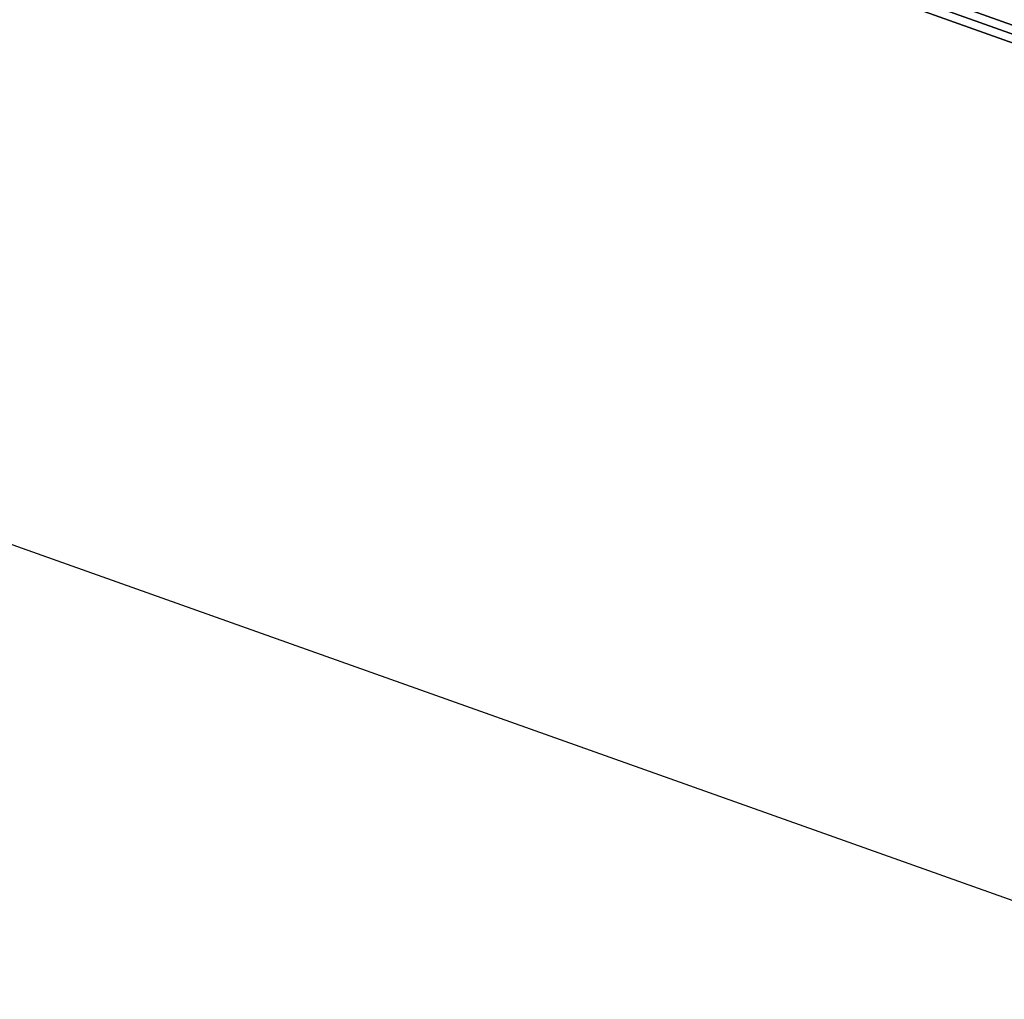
# Model space of a CAD drawing. Header units: millimetres. Extents: x 217.4 to 265.9, y 243.1 to 291.5.
# Tile 87 of 256: x 233.233 to 233.642, y 245.005 to 245.411. Entities that reach past the tile are written whole.
import ezdxf

# ---------------------------------------------------------------- set-up
doc = ezdxf.new("R2010")
doc.units = ezdxf.units.MM
doc.header["$MEASUREMENT"] = 0
doc.layers.add('TULIPA', color=7, linetype='Continuous', true_color=0x000000)

msp = doc.modelspace()

# ---------------------------------------------------------------- meshes
at = {"layer": 'TULIPA', "color": 43}
mesh = msp.add_polyface(dxfattribs=at)
corners = [(232.95227, 245.65532, 5.72815), (234.74255, 245.01904, 5.72815), (233.11971, 246.12645, 5.72815), (234.91, 245.49017, 5.72815)]
mesh.append_faces([[corners[k] for k in face] for face in [(3, 1, 0, 2)]], dxfattribs={"color": 43})
mesh = msp.add_polyface(dxfattribs=at)
corners = [(233.11737, 246.11987, 5.52827), (234.90767, 245.4836, 5.52827), (232.94992, 245.64874, 5.52827), (234.74022, 245.01247, 5.52827)]
mesh.append_faces([[corners[k] for k in face] for face in [(3, 1, 0, 2)]], dxfattribs={"color": 43})
mesh = msp.add_polyface(dxfattribs=at)
corners = [(232.97946, 245.73183, -6.26454), (234.76976, 245.09557, -6.26454), (233.04842, 245.92584, -0.36813), (234.83871, 245.28958, -0.36813), (233.11737, 246.11987, 5.52827), (234.90767, 245.4836, 5.52827)]
mesh.append_faces([[corners[k] for k in face] for face in [(3, 1, 0, 2), (5, 3, 2, 4)]], dxfattribs={"color": 43})
mesh = msp.add_polyface(dxfattribs=at)
corners = [(232.94992, 245.64874, 5.52827), (234.74022, 245.01247, 5.52827), (232.9511, 245.65202, 5.62821), (234.74139, 245.01575, 5.62821), (232.95227, 245.65532, 5.72815), (234.74255, 245.01904, 5.72815)]
mesh.append_faces([[corners[k] for k in face] for face in [(3, 1, 0, 2), (5, 3, 2, 4)]], dxfattribs={"color": 43})
mesh = msp.add_polyface(dxfattribs=at)
corners = [(232.83762, 245.33273, 10.26031), (234.62791, 244.69646, 10.26031), (232.7412, 245.06143, 2.01533), (234.53149, 244.42517, 2.01533), (232.64479, 244.79015, -6.22964), (234.43507, 244.15387, -6.22964)]
mesh.append_faces([[corners[k] for k in face] for face in [(3, 1, 0, 2), (5, 3, 2, 4)]], dxfattribs={"color": 43})

doc.saveas('drawing.dxf')
